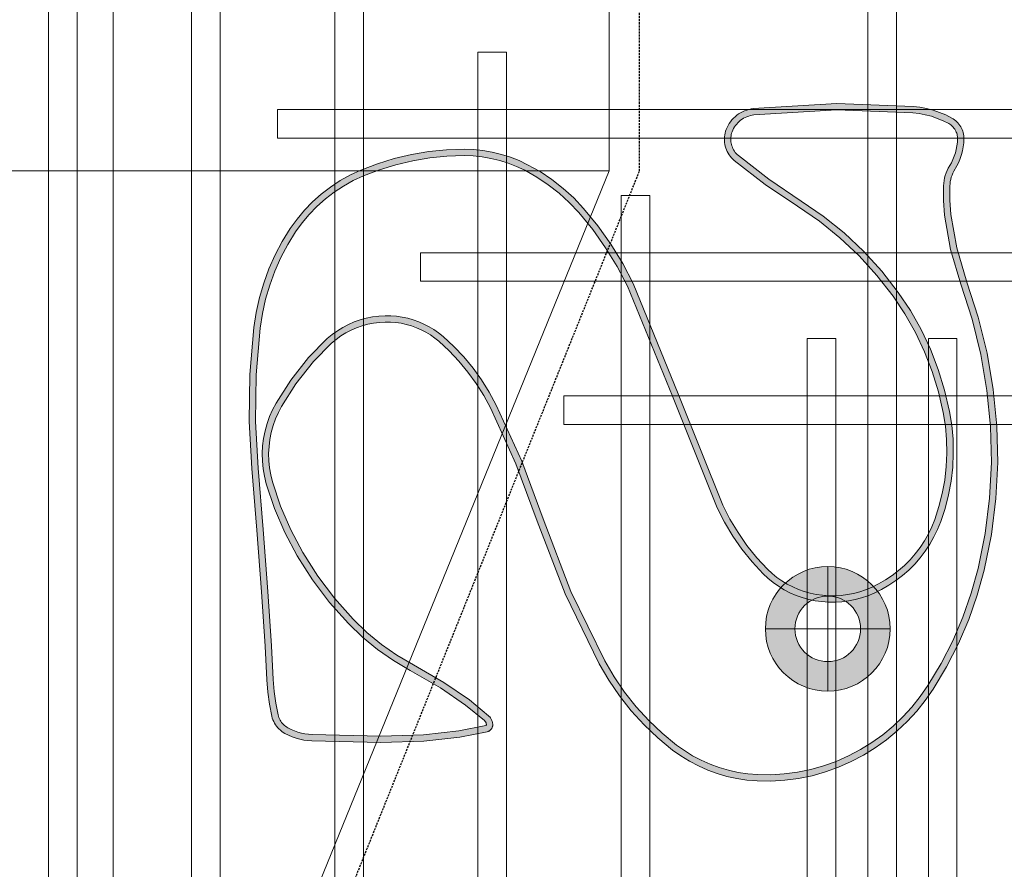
# Model space of a CAD drawing. Header units: millimetres. Extents: x -1097 to 62791, y -9731 to 18031.
# Tile 18 of 59: x 2979 to 3593, y -151 to 380. Entities that reach past the tile are written whole.
import ezdxf

# ---------------------------------------------------------------- set-up
doc = ezdxf.new("R2010")
doc.units = ezdxf.units.MM
doc.linetypes.add('DASHED', pattern=[19.05, 12.7, -6.35])
doc.layers.add('ACMV-DUCT-THERMAL-EXT-INS', color=9, linetype='DASHED', true_color=0x808080)
doc.layers.add('RCP LAYOUT', color=9, linetype='Continuous', true_color=0x808080)
doc.layers.add('ACMV-SA-DUCT', color=200, linetype='Continuous', lineweight=20, true_color=0xbf00ff)
for name, color, linetype, lineweight in [('Ceiling', 14, 'Continuous', 9), ('E Celing Lighting', 5, 'DASHED', 5), ('Lighting (Ceiling)', 160, 'Continuous', 15)]:
    doc.layers.add(name, color=color, linetype=linetype, lineweight=lineweight)

# ---------------------------------------------------------------- blocks, each defined once
blk = doc.blocks.new('kuaryfjeh')
at = {"ltscale": 0.25, "true_color": 0x808080}
h = blk.add_hatch(color=8, dxfattribs=at)
h.dxf.hatch_style = 1
h.paths.add_polyline_path([(-6.203, -10.678), (-6.284, -10.699), (-6.367, -10.715), (-6.451, -10.725), (-6.535, -10.729), (-6.562, -10.729), (-6.589, -10.726), (-6.615, -10.722), (-6.641, -10.716), (-6.667, -10.709), (-6.693, -10.699), (-6.717, -10.688), (-6.741, -10.675), (-6.764, -10.661), (-6.786, -10.645), (-6.807, -10.627), (-6.826, -10.609), (-6.845, -10.589), (-6.862, -10.567), (-6.877, -10.545), (-6.891, -10.522), (-6.959, -10.389), (-7.016, -10.252), (-7.064, -10.111), (-7.102, -9.967), (-7.129, -9.821), (-7.145, -9.673), (-7.213, -7.88), (-7.098, -5.927), (-7.092, -5.886), (-7.082, -5.844), (-7.07, -5.803), (-7.055, -5.763), (-7.038, -5.723), (-7.017, -5.685), (-6.995, -5.649), (-6.969, -5.614), (-6.942, -5.581), (-6.913, -5.55), (-6.881, -5.521), (-6.848, -5.495), (-6.813, -5.471), (-6.776, -5.449), (-6.738, -5.43), (-6.699, -5.413), (-6.666, -5.402), (-6.633, -5.393), (-6.6, -5.387), (-6.566, -5.383), (-6.532, -5.381), (-6.498, -5.381), (-6.464, -5.384), (-6.43, -5.389), (-6.397, -5.397), (-6.364, -5.407), (-6.332, -5.419), (-6.301, -5.433), (-6.271, -5.449), (-6.242, -5.468), (-6.214, -5.488), (-6.188, -5.51), (-6.163, -5.534), (-6.14, -5.56), (-5.579, -6.279), (-5.065, -7.039), (-4.71, -7.56), (-4.312, -8.055), (-3.877, -8.517), (-3.408, -8.944), (-2.908, -9.332), (-2.48, -9.616), (-2.033, -9.868), (-1.569, -10.088), (-1.091, -10.274), (-0.601, -10.425), (-0.102, -10.54), (0.224, -10.592), (0.552, -10.622), (0.882, -10.629), (1.212, -10.614), (1.54, -10.576), (1.864, -10.517), (2.184, -10.435), (2.498, -10.333), (2.681, -10.259), (2.858, -10.173), (3.029, -10.075), (3.194, -9.967), (3.351, -9.847), (3.499, -9.718), (3.639, -9.578), (3.77, -9.43), (3.89, -9.273), (4, -9.109), (4.099, -8.938), (4.186, -8.76), (4.247, -8.614), (4.297, -8.465), (4.337, -8.312), (4.367, -8.157), (4.387, -8.001), (4.397, -7.843), (4.396, -7.686), (4.385, -7.528), (4.363, -7.372), (4.331, -7.219), (4.289, -7.068), (4.237, -6.921), (4.175, -6.777), (4.103, -6.638), (4.021, -6.505), (3.931, -6.377), (3.833, -6.256), (3.726, -6.143), (3.446, -5.883), (3.15, -5.643), (2.837, -5.426), (2.51, -5.23), (2.169, -5.058), (-0.463, -4.005), (-3.058, -2.944), (-3.518, -2.702), (-3.964, -2.429), (-4.39, -2.127), (-4.794, -1.796), (-5.03, -1.573), (-5.249, -1.333), (-5.449, -1.077), (-5.63, -0.806), (-5.79, -0.522), (-5.881, -0.331), (-5.958, -0.134), (-6.022, 0.068), (-6.072, 0.274), (-6.107, 0.483), (-6.129, 0.694), (-6.136, 0.906), (-6.123, 1.312), (-6.082, 1.717), (-6.015, 2.118), (-5.922, 2.514), (-5.802, 2.902), (-5.657, 3.282), (-5.546, 3.521), (-5.418, 3.751), (-5.274, 3.972), (-5.114, 4.18), (-4.939, 4.377), (-4.75, 4.56), (-4.549, 4.729), (-4.336, 4.882), (-4.039, 5.065), (-3.73, 5.229), (-3.411, 5.371), (-3.084, 5.491), (-2.749, 5.589), (-2.409, 5.664), (-2.065, 5.717), (-0.967, 5.808), (0.135, 5.825), (1.238, 5.766), (2.684, 5.645), (4.143, 5.534), (5.424, 5.447), (6.218, 5.408), (6.502, 5.388), (6.78, 5.351), (7.055, 5.295), (7.087, 5.286), (7.118, 5.275), (7.148, 5.262), (7.178, 5.247), (7.206, 5.23), (7.233, 5.211), (7.258, 5.19), (7.283, 5.167), (7.305, 5.143), (7.326, 5.117), (7.345, 5.089), (7.362, 5.061), (7.401, 4.985), (7.434, 4.907), (7.462, 4.826), (7.485, 4.744), (7.503, 4.661), (7.515, 4.576), (7.522, 4.491), (7.557, 2.87), (7.527, 1.869), (7.436, 1.03), (7.308, 0.395), (7.307, 0.392), (7.305, 0.39), (7.304, 0.388), (7.302, 0.386), (7.3, 0.385), (7.298, 0.384), (7.296, 0.383), (7.293, 0.383), (7.291, 0.383), (7.282, 0.383), (7.272, 0.384), (7.263, 0.386), (7.253, 0.388), (7.244, 0.391), (7.235, 0.395), (7.227, 0.399), (7.218, 0.404), (7.21, 0.409), (7.203, 0.415), (7.196, 0.422), (7.189, 0.428), (6.824, 0.873), (6.416, 1.467), (6.006, 2.179), (5.776, 2.571), (5.513, 2.948), (5.222, 3.303), (4.904, 3.633), (4.402, 4.078), (3.867, 4.482), (3.302, 4.843), (2.756, 5.133), (2.188, 5.376), (1.602, 5.572), (1.427, 5.615), (1.25, 5.646), (1.071, 5.663), (0.891, 5.667), (0.712, 5.658), (0.533, 5.635), (0.357, 5.6), (0.184, 5.551), (0.02, 5.493), (-0.139, 5.423), (-0.294, 5.342), (-0.837, 4.996), (-1.375, 4.574), (-1.822, 4.135), (-1.919, 4.018), (-2.006, 3.897), (-2.085, 3.77), (-2.154, 3.637), (-2.214, 3.5), (-2.264, 3.359), (-2.304, 3.215), (-2.333, 3.068), (-2.352, 2.919), (-2.361, 2.77), (-2.359, 2.635), (-2.348, 2.5), (-2.329, 2.366), (-2.3, 2.234), (-2.263, 2.105), (-2.218, 1.978), (-2.163, 1.854), (-2.101, 1.734), (-2.031, 1.619), (-1.954, 1.509), (-1.869, 1.404), (-1.636, 1.152), (-1.387, 0.916), (-1.123, 0.697), (-0.845, 0.497), (-0.554, 0.315), (-0.252, 0.153), (1.075, -0.45), (2.435, -0.958), (4.142, -1.613), (5.783, -2.409), (6.16, -2.63), (6.521, -2.877), (6.864, -3.149), (7.187, -3.445), (7.488, -3.763), (7.767, -4.101), (7.899, -4.287), (8.02, -4.482), (8.126, -4.685), (8.219, -4.894), (8.298, -5.109), (8.362, -5.329), (8.412, -5.554), (8.446, -5.78), (8.465, -6.009), (8.469, -6.326), (8.45, -6.642), (8.409, -6.956), (8.345, -7.266), (8.26, -7.571), (8.152, -7.868), (8.024, -8.157), (7.875, -8.437), (7.708, -8.707), (7.523, -8.964), (7.322, -9.208), (7.104, -9.437), (6.871, -9.651), (6.625, -9.849), (6.365, -10.029), (5.847, -10.339), (5.309, -10.614), (4.754, -10.852), (4.185, -11.052), (3.604, -11.213), (2.777, -11.38), (1.941, -11.484), (1.099, -11.526), (0.256, -11.505), (-0.599, -11.421), (-1.446, -11.277), (-2.281, -11.073), (-3.106, -10.808), (-3.924, -10.564), (-4.731, -10.425), (-5.079, -10.4), (-5.426, -10.398), (-5.488, -10.402), (-5.55, -10.41), (-5.61, -10.422), (-5.67, -10.438), (-5.729, -10.458), (-5.786, -10.482), (-5.842, -10.509), (-5.969, -10.583), (-6.044, -10.62), (-6.123, -10.652)], flags=16)
h.paths.add_polyline_path([(-5.627, -10.582), (-5.576, -10.568), (-5.525, -10.558), (-5.474, -10.552), (-5.422, -10.548), (-5.085, -10.55), (-4.749, -10.574), (-3.958, -10.71), (-3.151, -10.951), (-2.322, -11.217), (-1.477, -11.424), (-0.619, -11.57), (0.247, -11.655), (1.101, -11.676), (1.954, -11.634), (2.801, -11.528), (3.639, -11.359), (4.23, -11.195), (4.809, -10.992), (5.373, -10.75), (5.92, -10.47), (6.447, -10.155), (6.714, -9.969), (6.969, -9.765), (7.209, -9.544), (7.434, -9.307), (7.642, -9.056), (7.833, -8.79), (8.006, -8.512), (8.159, -8.223), (8.292, -7.924), (8.403, -7.617), (8.491, -7.301), (8.557, -6.981), (8.6, -6.656), (8.619, -6.329), (8.614, -6.002), (8.595, -5.763), (8.559, -5.526), (8.508, -5.292), (8.441, -5.063), (8.358, -4.838), (8.261, -4.619), (8.15, -4.408), (8.025, -4.204), (7.886, -4.01), (7.6, -3.663), (7.292, -3.338), (6.961, -3.035), (6.61, -2.756), (6.24, -2.503), (5.854, -2.277), (4.202, -1.476), (2.488, -0.818), (1.133, -0.311), (-0.186, 0.287), (-0.479, 0.445), (-0.761, 0.621), (-1.031, 0.816), (-1.287, 1.029), (-1.529, 1.258), (-1.756, 1.502), (-1.834, 1.599), (-1.906, 1.701), (-1.97, 1.808), (-2.028, 1.919), (-2.078, 2.033), (-2.12, 2.151), (-2.155, 2.271), (-2.181, 2.393), (-2.199, 2.517), (-2.209, 2.642), (-2.211, 2.767), (-2.203, 2.906), (-2.185, 3.044), (-2.158, 3.18), (-2.121, 3.314), (-2.074, 3.445), (-2.019, 3.573), (-1.954, 3.696), (-1.882, 3.814), (-1.8, 3.926), (-1.712, 4.033), (-1.276, 4.461), (-0.75, 4.873), (-0.219, 5.212), (-0.074, 5.288), (0.076, 5.353), (0.229, 5.408), (0.392, 5.454), (0.557, 5.487), (0.725, 5.508), (0.893, 5.517), (1.062, 5.513), (1.23, 5.497), (1.397, 5.469), (1.561, 5.428), (2.135, 5.236), (2.691, 4.997), (3.226, 4.713), (3.781, 4.359), (4.306, 3.962), (4.8, 3.525), (5.11, 3.203), (5.394, 2.858), (5.65, 2.491), (5.876, 2.104), (6.289, 1.387), (6.704, 0.782), (7.077, 0.329), (7.091, 0.314), (7.106, 0.301), (7.122, 0.288), (7.138, 0.277), (7.156, 0.267), (7.174, 0.258), (7.192, 0.25), (7.212, 0.244), (7.231, 0.239), (7.251, 0.235), (7.271, 0.233), (7.291, 0.233), (7.302, 0.233), (7.313, 0.234), (7.324, 0.236), (7.335, 0.238), (7.346, 0.242), (7.356, 0.246), (7.366, 0.251), (7.376, 0.256), (7.386, 0.262), (7.395, 0.269), (7.403, 0.276), (7.411, 0.284), (7.419, 0.292), (7.426, 0.301), (7.432, 0.31), (7.438, 0.32), (7.443, 0.33), (7.448, 0.34), (7.451, 0.35), (7.454, 0.361), (7.585, 1.007), (7.677, 1.858), (7.707, 2.869), (7.671, 4.498), (7.664, 4.593), (7.651, 4.687), (7.631, 4.78), (7.605, 4.871), (7.574, 4.961), (7.537, 5.048), (7.493, 5.133), (7.471, 5.171), (7.446, 5.206), (7.419, 5.24), (7.389, 5.273), (7.358, 5.302), (7.324, 5.33), (7.288, 5.355), (7.251, 5.378), (7.213, 5.398), (7.173, 5.415), (7.132, 5.43), (7.09, 5.441), (6.805, 5.499), (6.517, 5.538), (6.227, 5.557), (5.433, 5.597), (4.154, 5.684), (2.696, 5.794), (1.248, 5.916), (0.138, 5.975), (-0.974, 5.958), (-2.082, 5.866), (-2.437, 5.812), (-2.787, 5.734), (-3.131, 5.634), (-3.468, 5.51), (-3.796, 5.364), (-4.113, 5.196), (-4.419, 5.007), (-4.641, 4.847), (-4.851, 4.671), (-5.047, 4.481), (-5.229, 4.276), (-5.396, 4.058), (-5.547, 3.829), (-5.68, 3.589), (-5.796, 3.34), (-5.944, 2.951), (-6.067, 2.553), (-6.162, 2.148), (-6.231, 1.737), (-6.273, 1.322), (-6.286, 0.906), (-6.279, 0.684), (-6.256, 0.463), (-6.219, 0.244), (-6.166, 0.028), (-6.099, -0.184), (-6.018, -0.391), (-5.923, -0.591), (-5.758, -0.885), (-5.571, -1.165), (-5.364, -1.43), (-5.137, -1.678), (-4.893, -1.909), (-4.481, -2.246), (-4.046, -2.555), (-3.592, -2.833), (-3.121, -3.08), (-0.519, -4.144), (2.107, -5.195), (2.437, -5.362), (2.755, -5.552), (3.06, -5.763), (3.348, -5.996), (3.62, -6.249), (3.72, -6.355), (3.812, -6.468), (3.896, -6.587), (3.972, -6.712), (4.039, -6.842), (4.097, -6.976), (4.146, -7.113), (4.186, -7.254), (4.215, -7.397), (4.236, -7.544), (4.246, -7.691), (4.247, -7.839), (4.238, -7.987), (4.219, -8.134), (4.191, -8.279), (4.153, -8.422), (4.106, -8.562), (4.05, -8.698), (3.967, -8.867), (3.873, -9.03), (3.768, -9.186), (3.654, -9.335), (3.53, -9.476), (3.397, -9.608), (3.256, -9.731), (3.107, -9.844), (2.951, -9.948), (2.788, -10.04), (2.62, -10.122), (2.446, -10.192), (2.142, -10.291), (1.832, -10.37), (1.518, -10.428), (1.2, -10.464), (0.88, -10.479), (0.561, -10.472), (0.242, -10.443), (-0.074, -10.393), (-0.562, -10.28), (-1.042, -10.132), (-1.51, -9.95), (-1.964, -9.735), (-2.401, -9.488), (-2.82, -9.21), (-3.312, -8.829), (-3.772, -8.41), (-4.199, -7.956), (-4.589, -7.47), (-4.941, -6.955), (-5.458, -6.19), (-6.025, -5.463), (-6.055, -5.43), (-6.087, -5.399), (-6.121, -5.37), (-6.157, -5.344), (-6.195, -5.32), (-6.234, -5.298), (-6.274, -5.28), (-6.316, -5.264), (-6.359, -5.252), (-6.402, -5.242), (-6.446, -5.235), (-6.49, -5.231), (-6.535, -5.231), (-6.579, -5.233), (-6.623, -5.239), (-6.667, -5.247), (-6.71, -5.259), (-6.752, -5.273), (-6.801, -5.293), (-6.848, -5.317), (-6.893, -5.344), (-6.937, -5.374), (-6.978, -5.407), (-7.018, -5.443), (-7.054, -5.481), (-7.088, -5.522), (-7.119, -5.565), (-7.147, -5.61), (-7.172, -5.657), (-7.194, -5.706), (-7.212, -5.756), (-7.228, -5.807), (-7.239, -5.859), (-7.247, -5.911), (-7.363, -7.879), (-7.295, -9.684), (-7.277, -9.843), (-7.248, -10), (-7.208, -10.154), (-7.157, -10.305), (-7.095, -10.452), (-7.023, -10.594), (-7.003, -10.626), (-6.982, -10.657), (-6.959, -10.686), (-6.934, -10.714), (-6.907, -10.739), (-6.878, -10.763), (-6.848, -10.785), (-6.816, -10.805), (-6.784, -10.823), (-6.75, -10.838), (-6.715, -10.851), (-6.679, -10.861), (-6.643, -10.87), (-6.606, -10.875), (-6.57, -10.878), (-6.532, -10.879), (-6.438, -10.874), (-6.344, -10.863), (-6.252, -10.846), (-6.16, -10.822), (-6.07, -10.793), (-5.983, -10.757), (-5.898, -10.715), (-5.771, -10.642), (-5.724, -10.619), (-5.676, -10.599)])
at = {"layer": 'E Celing Lighting', "color": 8, "true_color": 0x808080}
for points in [[(-5.627, -10.582), (-5.576, -10.568), (-5.525, -10.558), (-5.474, -10.552), (-5.422, -10.548), (-5.085, -10.55), (-4.749, -10.574), (-3.958, -10.71), (-3.151, -10.951), (-2.322, -11.217), (-1.477, -11.424), (-0.619, -11.57), (0.247, -11.655), (1.101, -11.676), (1.954, -11.634), (2.801, -11.528), (3.639, -11.359), (4.23, -11.195), (4.809, -10.992), (5.373, -10.75), (5.92, -10.47), (6.447, -10.155), (6.714, -9.969), (6.969, -9.765), (7.209, -9.544), (7.434, -9.307), (7.642, -9.056), (7.833, -8.79), (8.006, -8.512), (8.159, -8.223), (8.292, -7.924), (8.403, -7.617), (8.491, -7.301), (8.557, -6.981), (8.6, -6.656), (8.619, -6.329), (8.614, -6.002), (8.595, -5.763), (8.559, -5.526), (8.508, -5.292), (8.441, -5.063), (8.358, -4.838), (8.261, -4.619), (8.15, -4.408), (8.025, -4.204), (7.886, -4.01), (7.6, -3.663), (7.292, -3.338), (6.961, -3.035), (6.61, -2.756), (6.24, -2.503), (5.854, -2.277), (4.202, -1.476), (2.488, -0.818), (1.133, -0.311), (-0.186, 0.287), (-0.479, 0.445), (-0.761, 0.621), (-1.031, 0.816), (-1.287, 1.029), (-1.529, 1.258), (-1.756, 1.502), (-1.834, 1.599), (-1.906, 1.701), (-1.97, 1.808), (-2.028, 1.919), (-2.078, 2.033), (-2.12, 2.151), (-2.155, 2.271), (-2.181, 2.393), (-2.199, 2.517), (-2.209, 2.642), (-2.211, 2.767), (-2.203, 2.906), (-2.185, 3.044), (-2.158, 3.18), (-2.121, 3.314), (-2.074, 3.445), (-2.019, 3.573), (-1.954, 3.696), (-1.882, 3.814), (-1.8, 3.926), (-1.712, 4.033), (-1.276, 4.461), (-0.75, 4.873), (-0.219, 5.212), (-0.074, 5.288), (0.076, 5.353), (0.229, 5.408), (0.392, 5.454), (0.557, 5.487), (0.725, 5.508), (0.893, 5.517), (1.062, 5.513), (1.23, 5.497), (1.397, 5.469), (1.561, 5.428), (2.135, 5.236), (2.691, 4.997), (3.226, 4.713), (3.781, 4.359), (4.306, 3.962), (4.8, 3.525), (5.11, 3.203), (5.394, 2.858), (5.65, 2.491), (5.876, 2.104), (6.289, 1.387), (6.704, 0.782), (7.077, 0.329), (7.091, 0.314), (7.106, 0.301), (7.122, 0.288), (7.138, 0.277), (7.156, 0.267), (7.174, 0.258), (7.192, 0.25), (7.212, 0.244), (7.231, 0.239), (7.251, 0.235), (7.271, 0.233), (7.291, 0.233), (7.302, 0.233), (7.313, 0.234), (7.324, 0.236), (7.335, 0.238), (7.346, 0.242), (7.356, 0.246), (7.366, 0.251), (7.376, 0.256), (7.386, 0.262), (7.395, 0.269), (7.403, 0.276), (7.411, 0.284), (7.419, 0.292), (7.426, 0.301), (7.432, 0.31), (7.438, 0.32), (7.443, 0.33), (7.448, 0.34), (7.451, 0.35), (7.454, 0.361), (7.585, 1.007), (7.677, 1.858), (7.707, 2.869), (7.671, 4.498), (7.664, 4.593), (7.651, 4.687), (7.631, 4.78), (7.605, 4.871), (7.574, 4.961), (7.537, 5.048), (7.493, 5.133), (7.471, 5.171), (7.446, 5.206), (7.419, 5.24), (7.389, 5.273), (7.358, 5.302), (7.324, 5.33), (7.288, 5.355), (7.251, 5.378), (7.213, 5.398), (7.173, 5.415), (7.132, 5.43), (7.09, 5.441), (6.805, 5.499), (6.517, 5.538), (6.227, 5.557), (5.433, 5.597), (4.154, 5.684), (2.696, 5.794), (1.248, 5.916), (0.138, 5.975), (-0.974, 5.958), (-2.082, 5.866), (-2.437, 5.812), (-2.787, 5.734), (-3.131, 5.634), (-3.468, 5.51), (-3.796, 5.364), (-4.113, 5.196), (-4.419, 5.007), (-4.641, 4.847), (-4.851, 4.671), (-5.047, 4.481), (-5.229, 4.276), (-5.396, 4.058), (-5.547, 3.829), (-5.68, 3.589), (-5.796, 3.34), (-5.944, 2.951), (-6.067, 2.553), (-6.162, 2.148), (-6.231, 1.737), (-6.273, 1.322), (-6.286, 0.906), (-6.279, 0.684), (-6.256, 0.463), (-6.219, 0.244), (-6.166, 0.028), (-6.099, -0.184), (-6.018, -0.391), (-5.923, -0.591), (-5.758, -0.885), (-5.571, -1.165), (-5.364, -1.43), (-5.137, -1.678), (-4.893, -1.909), (-4.481, -2.246), (-4.046, -2.555), (-3.592, -2.833), (-3.121, -3.08), (-0.519, -4.144), (2.107, -5.195), (2.437, -5.362), (2.755, -5.552), (3.06, -5.763), (3.348, -5.996), (3.62, -6.249), (3.72, -6.355), (3.812, -6.468), (3.896, -6.587), (3.972, -6.712), (4.039, -6.842), (4.097, -6.976), (4.146, -7.113), (4.186, -7.254), (4.215, -7.397), (4.236, -7.544), (4.246, -7.691), (4.247, -7.839), (4.238, -7.987), (4.219, -8.134), (4.191, -8.279), (4.153, -8.422), (4.106, -8.562), (4.05, -8.698), (3.967, -8.867), (3.873, -9.03), (3.768, -9.186), (3.654, -9.335), (3.53, -9.476), (3.397, -9.608), (3.256, -9.731), (3.107, -9.844), (2.951, -9.948), (2.788, -10.04), (2.62, -10.122), (2.446, -10.192), (2.142, -10.291), (1.832, -10.37), (1.518, -10.428), (1.2, -10.464), (0.88, -10.479), (0.561, -10.472), (0.242, -10.443), (-0.074, -10.393), (-0.562, -10.28), (-1.042, -10.132), (-1.51, -9.95), (-1.964, -9.735), (-2.401, -9.488), (-2.82, -9.21), (-3.312, -8.829), (-3.772, -8.41), (-4.199, -7.956), (-4.589, -7.47), (-4.941, -6.955), (-5.458, -6.19), (-6.025, -5.463), (-6.055, -5.43), (-6.087, -5.399), (-6.121, -5.37), (-6.157, -5.344), (-6.195, -5.32), (-6.234, -5.298), (-6.274, -5.28), (-6.316, -5.264), (-6.359, -5.252), (-6.402, -5.242), (-6.446, -5.235), (-6.49, -5.231), (-6.535, -5.231), (-6.579, -5.233), (-6.623, -5.239), (-6.667, -5.247), (-6.71, -5.259), (-6.752, -5.273), (-6.801, -5.293), (-6.848, -5.317), (-6.893, -5.344), (-6.937, -5.374), (-6.978, -5.407), (-7.018, -5.443), (-7.054, -5.481), (-7.088, -5.522), (-7.119, -5.565), (-7.147, -5.61), (-7.172, -5.657), (-7.194, -5.706), (-7.212, -5.756), (-7.228, -5.807), (-7.239, -5.859), (-7.247, -5.911), (-7.363, -7.879), (-7.295, -9.684), (-7.277, -9.843), (-7.248, -10), (-7.208, -10.154), (-7.157, -10.305), (-7.095, -10.452), (-7.023, -10.594), (-7.003, -10.626), (-6.982, -10.657), (-6.959, -10.686), (-6.934, -10.714), (-6.907, -10.739), (-6.878, -10.763), (-6.848, -10.785), (-6.816, -10.805), (-6.784, -10.823), (-6.75, -10.838), (-6.715, -10.851), (-6.679, -10.861), (-6.643, -10.87), (-6.606, -10.875), (-6.57, -10.878), (-6.532, -10.879), (-6.438, -10.874), (-6.344, -10.863), (-6.252, -10.846), (-6.16, -10.822), (-6.07, -10.793), (-5.983, -10.757), (-5.898, -10.715), (-5.771, -10.642), (-5.724, -10.619), (-5.676, -10.599)], [(-6.203, -10.678), (-6.284, -10.699), (-6.367, -10.715), (-6.451, -10.725), (-6.535, -10.729), (-6.562, -10.729), (-6.589, -10.726), (-6.615, -10.722), (-6.641, -10.716), (-6.667, -10.709), (-6.693, -10.699), (-6.717, -10.688), (-6.741, -10.675), (-6.764, -10.661), (-6.786, -10.645), (-6.807, -10.627), (-6.826, -10.609), (-6.845, -10.589), (-6.862, -10.567), (-6.877, -10.545), (-6.891, -10.522), (-6.959, -10.389), (-7.016, -10.252), (-7.064, -10.111), (-7.102, -9.967), (-7.129, -9.821), (-7.145, -9.673), (-7.213, -7.88), (-7.098, -5.927), (-7.092, -5.886), (-7.082, -5.844), (-7.07, -5.803), (-7.055, -5.763), (-7.038, -5.723), (-7.017, -5.685), (-6.995, -5.649), (-6.969, -5.614), (-6.942, -5.581), (-6.913, -5.55), (-6.881, -5.521), (-6.848, -5.495), (-6.813, -5.471), (-6.776, -5.449), (-6.738, -5.43), (-6.699, -5.413), (-6.666, -5.402), (-6.633, -5.393), (-6.6, -5.387), (-6.566, -5.383), (-6.532, -5.381), (-6.498, -5.381), (-6.464, -5.384), (-6.43, -5.389), (-6.397, -5.397), (-6.364, -5.407), (-6.332, -5.419), (-6.301, -5.433), (-6.271, -5.449), (-6.242, -5.468), (-6.214, -5.488), (-6.188, -5.51), (-6.163, -5.534), (-6.14, -5.56), (-5.579, -6.279), (-5.065, -7.039), (-4.71, -7.56), (-4.312, -8.055), (-3.877, -8.517), (-3.408, -8.944), (-2.908, -9.332), (-2.48, -9.616), (-2.033, -9.868), (-1.569, -10.088), (-1.091, -10.274), (-0.601, -10.425), (-0.102, -10.54), (0.224, -10.592), (0.552, -10.622), (0.882, -10.629), (1.212, -10.614), (1.54, -10.576), (1.864, -10.517), (2.184, -10.435), (2.498, -10.333), (2.681, -10.259), (2.858, -10.173), (3.029, -10.075), (3.194, -9.967), (3.351, -9.847), (3.499, -9.718), (3.639, -9.578), (3.77, -9.43), (3.89, -9.273), (4, -9.109), (4.099, -8.938), (4.186, -8.76), (4.247, -8.614), (4.297, -8.465), (4.337, -8.312), (4.367, -8.157), (4.387, -8.001), (4.397, -7.843), (4.396, -7.686), (4.385, -7.528), (4.363, -7.372), (4.331, -7.219), (4.289, -7.068), (4.237, -6.921), (4.175, -6.777), (4.103, -6.638), (4.021, -6.505), (3.931, -6.377), (3.833, -6.256), (3.726, -6.143), (3.446, -5.883), (3.15, -5.643), (2.837, -5.426), (2.51, -5.23), (2.169, -5.058), (-0.463, -4.005), (-3.058, -2.944), (-3.518, -2.702), (-3.964, -2.429), (-4.39, -2.127), (-4.794, -1.796), (-5.03, -1.573), (-5.249, -1.333), (-5.449, -1.077), (-5.63, -0.806), (-5.79, -0.522), (-5.881, -0.331), (-5.958, -0.134), (-6.022, 0.068), (-6.072, 0.274), (-6.107, 0.483), (-6.129, 0.694), (-6.136, 0.906), (-6.123, 1.312), (-6.082, 1.717), (-6.015, 2.118), (-5.922, 2.514), (-5.802, 2.902), (-5.657, 3.282), (-5.546, 3.521), (-5.418, 3.751), (-5.274, 3.972), (-5.114, 4.18), (-4.939, 4.377), (-4.75, 4.56), (-4.549, 4.729), (-4.336, 4.882), (-4.039, 5.065), (-3.73, 5.229), (-3.411, 5.371), (-3.084, 5.491), (-2.749, 5.589), (-2.409, 5.664), (-2.065, 5.717), (-0.967, 5.808), (0.135, 5.825), (1.238, 5.766), (2.684, 5.645), (4.143, 5.534), (5.424, 5.447), (6.218, 5.408), (6.502, 5.388), (6.78, 5.351), (7.055, 5.295), (7.087, 5.286), (7.118, 5.275), (7.148, 5.262), (7.178, 5.247), (7.206, 5.23), (7.233, 5.211), (7.258, 5.19), (7.283, 5.167), (7.305, 5.143), (7.326, 5.117), (7.345, 5.089), (7.362, 5.061), (7.401, 4.985), (7.434, 4.907), (7.462, 4.826), (7.485, 4.744), (7.503, 4.661), (7.515, 4.576), (7.522, 4.491), (7.557, 2.87), (7.527, 1.869), (7.436, 1.03), (7.308, 0.395), (7.307, 0.392), (7.305, 0.39), (7.304, 0.388), (7.302, 0.386), (7.3, 0.385), (7.298, 0.384), (7.296, 0.383), (7.293, 0.383), (7.291, 0.383), (7.282, 0.383), (7.272, 0.384), (7.263, 0.386), (7.253, 0.388), (7.244, 0.391), (7.235, 0.395), (7.227, 0.399), (7.218, 0.404), (7.21, 0.409), (7.203, 0.415), (7.196, 0.422), (7.189, 0.428), (6.824, 0.873), (6.416, 1.467), (6.006, 2.179), (5.776, 2.571), (5.513, 2.948), (5.222, 3.303), (4.904, 3.633), (4.402, 4.078), (3.867, 4.482), (3.302, 4.843), (2.756, 5.133), (2.188, 5.376), (1.602, 5.572), (1.427, 5.615), (1.25, 5.646), (1.071, 5.663), (0.891, 5.667), (0.712, 5.658), (0.533, 5.635), (0.357, 5.6), (0.184, 5.551), (0.02, 5.493), (-0.139, 5.423), (-0.294, 5.342), (-0.837, 4.996), (-1.375, 4.574), (-1.822, 4.135), (-1.919, 4.018), (-2.006, 3.897), (-2.085, 3.77), (-2.154, 3.637), (-2.214, 3.5), (-2.264, 3.359), (-2.304, 3.215), (-2.333, 3.068), (-2.352, 2.919), (-2.361, 2.77), (-2.359, 2.635), (-2.348, 2.5), (-2.329, 2.366), (-2.3, 2.234), (-2.263, 2.105), (-2.218, 1.978), (-2.163, 1.854), (-2.101, 1.734), (-2.031, 1.619), (-1.954, 1.509), (-1.869, 1.404), (-1.636, 1.152), (-1.387, 0.916), (-1.123, 0.697), (-0.845, 0.497), (-0.554, 0.315), (-0.252, 0.153), (1.075, -0.45), (2.435, -0.958), (4.142, -1.613), (5.783, -2.409), (6.16, -2.63), (6.521, -2.877), (6.864, -3.149), (7.187, -3.445), (7.488, -3.763), (7.767, -4.101), (7.899, -4.287), (8.02, -4.482), (8.126, -4.685), (8.219, -4.894), (8.298, -5.109), (8.362, -5.329), (8.412, -5.554), (8.446, -5.78), (8.465, -6.009), (8.469, -6.326), (8.45, -6.642), (8.409, -6.956), (8.345, -7.266), (8.26, -7.571), (8.152, -7.868), (8.024, -8.157), (7.875, -8.437), (7.708, -8.707), (7.523, -8.964), (7.322, -9.208), (7.104, -9.437), (6.871, -9.651), (6.625, -9.849), (6.365, -10.029), (5.847, -10.339), (5.309, -10.614), (4.754, -10.852), (4.185, -11.052), (3.604, -11.213), (2.777, -11.38), (1.941, -11.484), (1.099, -11.526), (0.256, -11.505), (-0.599, -11.421), (-1.446, -11.277), (-2.281, -11.073), (-3.106, -10.808), (-3.924, -10.564), (-4.731, -10.425), (-5.079, -10.4), (-5.426, -10.398), (-5.488, -10.402), (-5.55, -10.41), (-5.61, -10.422), (-5.67, -10.438), (-5.729, -10.458), (-5.786, -10.482), (-5.842, -10.509), (-5.969, -10.583), (-6.044, -10.62), (-6.123, -10.652)]]:
    blk.add_lwpolyline(points, close=True, dxfattribs=at)
blk = doc.blocks.new('cl')
at = {"layer": 'Lighting (Ceiling)', "true_color": 0x808080}
h = blk.add_hatch(color=8, dxfattribs=at)
h.dxf.hatch_style = 1
h.paths.add_polyline_path([(1.533, 0.03, 1), (-1.533, 0.03, 1)])
h.paths.add_polyline_path([(-0.806, 0.03, -1), (0.806, 0.03, -1)], flags=16)
at = {"layer": 'Lighting (Ceiling)', "color": 8, "true_color": 0x808080}
for p, q in [((0, 1.562), (0, -1.503)), ((-1.533, 0.03), (1.533, 0.03))]:
    blk.add_line(p, q, dxfattribs=at)
for radius in [1.533, 0.806]:
    blk.add_circle((0, 0.03), radius, dxfattribs=at)
blk = doc.blocks.new('iserb jk')
at = {"layer": 'E Celing Lighting'}
blk.add_blockref('cl', (1718003.555, -80031.45), dxfattribs=at)
blk = doc.blocks.new('ceiling inst 2')
at = {"color": 8, "lineweight": 0, "ltscale": 0.25, "true_color": 0x808080}
blk.add_lwpolyline([(1722743.061, -79105.617), (1722780.851, -79105.617), (1722780.851, -79060.793), (1722743.061, -79060.793)], close=True, dxfattribs=at)
at = {"layer": 'Ceiling', "color": 8, "lineweight": 0, "ltscale": 0.25, "true_color": 0x808080}
for points in [[(1722761.604, -79108.617), (1722762.308, -79108.617), (1722762.308, -79057.793), (1722761.604, -79057.793)], [(1722782.444, -79108.617), (1722781.74, -79108.617), (1722781.74, -79057.793), (1722782.444, -79057.793)], [(1722778.222, -79105.098), (1722778.926, -79105.098), (1722778.926, -79061.312), (1722778.222, -79061.312)], [(1722774.704, -79101.58), (1722775.407, -79101.58), (1722775.407, -79064.83), (1722774.704, -79064.83)], [(1722771.186, -79098.062), (1722771.889, -79098.062), (1722771.889, -79068.348), (1722771.186, -79068.348)], [(1722767.667, -79094.544), (1722768.371, -79094.544), (1722768.371, -79071.866), (1722767.667, -79071.866)], [(1722760.822, -79091.026), (1722760.118, -79091.026), (1722760.118, -79075.385), (1722760.822, -79075.385)], [(1722763.094, -79091.026), (1722763.797, -79091.026), (1722763.797, -79075.385), (1722763.094, -79075.385)], [(1722769.778, -79089.618), (1722769.778, -79088.915), (1722754.137, -79088.915), (1722754.137, -79089.618)], [(1722773.297, -79093.136), (1722773.297, -79092.433), (1722750.619, -79092.433), (1722750.619, -79093.136)], [(1722776.815, -79096.655), (1722776.815, -79095.951), (1722747.101, -79095.951), (1722747.101, -79096.655)]]:
    blk.add_lwpolyline(points, close=True, dxfattribs=at)
blk = doc.blocks.new('grid 2')
at = {"color": 8, "true_color": 0x808080, "rotation": 180}
blk.add_blockref('ceiling inst 2', (3444354.934, -157949.099), dxfattribs=at)
blk = doc.blocks.new('IRISH HOUSE-RCP LAYOUT')
at = {"xscale": 25.4, "yscale": 25.4, "zscale": 25.4}
blk.add_blockref('grid 2', (-43724944.67, 2003175.56), dxfattribs=at)
at = {"layer": 'E Celing Lighting', "color": 8, "true_color": 0x808080, "xscale": 25.4, "yscale": 25.4, "zscale": 25.4}
blk.add_blockref('iserb jk', (-43633807.28, 2032797.32), dxfattribs=at)
at = {"layer": 'E Celing Lighting', "color": 8, "true_color": 0x808080, "xscale": -26.46582335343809, "yscale": 26.46582335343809, "zscale": 26.46582335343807, "rotation": 90}
blk.add_blockref('kuaryfjeh', (3280.06, 132.29), dxfattribs=at)

msp = doc.modelspace()

# ---------------------------------------------------------------- linework, layer by layer
at = {"layer": 'ACMV-DUCT-THERMAL-EXT-INS', "ltscale": 0.1}
msp.add_lwpolyline([(3182.43, -2284.53), (3182.43, -170.54), (3365.57, 285.21), (3365.57, 4300.55, -0.414214), (3546.57, 4481.55), (8213.95, 4481.55), (8358.38, 4337.12)], format="xyb", dxfattribs=at)
at = {"layer": 'ACMV-SA-DUCT'}
for points in [[(2646.57, 4300.55), (3346.57, 4300.55), (3346.57, 285.21), (2646.57, 285.21)], [(2646.57, 285.21), (3346.57, 285.21), (3163.43, -164.79), (2763.43, -164.79)]]:
    msp.add_lwpolyline(points, close=True, dxfattribs=at)

# ---------------------------------------------------------------- block references
at = {"layer": 'RCP LAYOUT'}
msp.add_blockref('IRISH HOUSE-RCP LAYOUT', (0, 0), dxfattribs=at)

doc.saveas('drawing.dxf')
